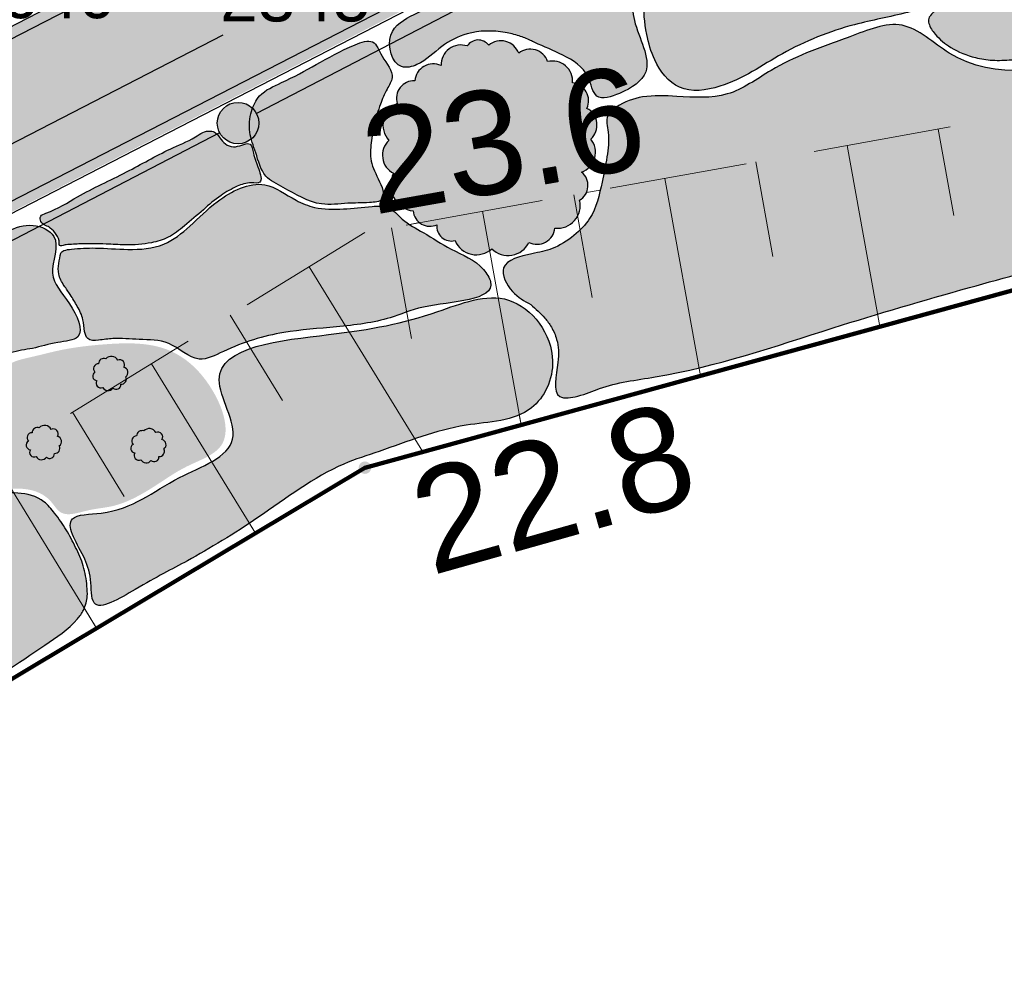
# Model space of a CAD drawing. Extents: x 5491061 to 5491264, y 5912943 to 5913063.
# Tile 42 of 58: x 5491209 to 5491216, y 5912997 to 5913004. Entities that reach past the tile are written whole.
import ezdxf

# ---------------------------------------------------------------- set-up
doc = ezdxf.new("R2010")
doc.units = 0
doc.linetypes.add('ACAD_ISO10W100', pattern=[18, 12, -3, 0, -3])
doc.linetypes.add('PRZER2-1', pattern=[1.5, 1, -0.5])
doc.layers.get('0').update_dxf_attribs({"linetype": 'CONTINUOUS'})
for name, color, linetype in [('AK_faszyna', 7, 'CONTINUOUS'), ('AK_nawierzchnie', 18, 'CONTINUOUS'), ('AK_ogordzenie', 7, 'CONTINUOUS'), ('AK_rośliny', 7, 'CONTINUOUS'), ('AK_wymiary', 7, 'CONTINUOUS')]:
    doc.layers.add(name, color=color, linetype=linetype)
for name, color, linetype, lineweight in [('GSPWPN', 7, 'CONTINUOUS', 13), ('GSPWPN_O', 7, 'CONTINUOUS', 13), ('GSSWWS', 141, 'CONTINUOUS', 18), ('GSSZSN', 7, 'CONTINUOUS', 18)]:
    doc.layers.add(name, color=color, linetype=linetype, lineweight=lineweight)
doc.styles.add('Arial', font='arial.ttf')
doc.styles.get("Standard").update_dxf_attribs({"font": 'txt.shx'})
doc.linetypes.add('OGRODZENIE2', pattern='A,6.35,-2.54,[132,ltypeshp.shx,S=2.54,R=0,X=-2.54,Y=0],-2.54,25.4', length=36.83)
doc.dimstyles.get("Standard").update_dxf_attribs({"dimtxt": 0.18, "dimasz": 0.18, "dimexe": 0.18, "dimexo": 0.0625, "dimgap": 0.09, "dimtad": 0, "dimtih": 1, "dimtoh": 1, "dimdec": 4, "dimzin": 0, "dimdsep": 46, "dimtxsty": 'Standard', "dimcen": 0.09, "dimadec": 0, "dimazin": 0, "dimtfac": 1, "dimtdec": 4, "dimtofl": 0, "dimtmove": 0, "dimatfit": 3, "dimfxl": 1, "dimtolj": 1, "dimtzin": 0, "dimarcsym": 0})

# ---------------------------------------------------------------- blocks, each defined once
blk = doc.blocks.new('D_GSPWPN1')
blk.add_hatch(color=0).paths.add_polyline_path([(-0.045, 0), (-0.043467, -0.011647), (-0.038971, -0.0225), (-0.03182, -0.03182), (-0.0225, -0.038971), (-0.011647, -0.043467), (0, -0.045), (0.011647, -0.043467), (0.0225, -0.038971), (0.03182, -0.03182), (0.038971, -0.0225), (0.043467, -0.011647), (0.045, 0), (0.043467, 0.011647), (0.038971, 0.0225), (0.03182, 0.03182), (0.0225, 0.038971), (0.011647, 0.043467), (0, 0.045), (-0.011647, 0.043467), (-0.0225, 0.038971), (-0.03182, 0.03182), (-0.038971, 0.0225), (-0.043467, 0.011647)])
blk = doc.blocks.new('*D66')
at = {"layer": 'AK_wymiary', "color": 0, "linetype": 'Continuous', "lineweight": -2, "transparency": 16777216}
for p, q in [((5491221.3663, 5913009.5116), (5491221.1642, 5913009.9037)), ((5491221.0867, 5913009.6612), (5491211.3381, 5913004.6365)), ((5491200.5463, 5912999.0741), (5491210.295, 5913004.0988)), ((5491200.506, 5912998.7596), (5491200.3039, 5912999.1516))]:
    blk.add_line(p, q, dxfattribs=at)
at = {"layer": 'AK_wymiary', "color": 0, "linetype": 'Continuous', "lineweight": 140, "transparency": 16777216}
for points in [[(5491221.073, 5913009.6879), (5491221.1005, 5913009.6346), (5491221.2467, 5913009.7437)], [(5491200.5326, 5912999.1008), (5491200.5601, 5912999.0474), (5491200.3863, 5912998.9916)]]:
    blk.add_solid(points, dxfattribs=at)
at = {"layer": 'AK_wymiary', "color": 0, "linetype": 'Continuous', "lineweight": -3, "transparency": 16777216, "insert": (5491210.8165, 5913004.3677), "char_height": 0.35, "attachment_point": 5}
blk.add_mtext('\\A1;{\\fArial|b0|i0|c238|p34;2345}', dxfattribs=at)
blk = doc.blocks.new('*D69')
at = {"layer": 'AK_wymiary', "color": 0, "linetype": 'Continuous', "lineweight": -2, "transparency": 16777216}
for p, q in [((5491223.3428, 5913011.7429), (5491223.2446, 5913011.9339)), ((5491223.1669, 5913011.6915), (5491209.4969, 5913004.6602)), ((5491197.3331, 5912998.4036), (5491208.4521, 5913004.1228)), ((5491197.1889, 5912998.2904), (5491197.0907, 5912998.4813))]:
    blk.add_line(p, q, dxfattribs=at)
at = {"layer": 'AK_wymiary', "color": 0, "linetype": 'Continuous', "lineweight": 140, "transparency": 16777216}
for points in [[(5491223.1532, 5913011.7181), (5491223.1806, 5913011.6648), (5491223.327, 5913011.7738)], [(5491197.3194, 5912998.4303), (5491197.3468, 5912998.3769), (5491197.173, 5912998.3212)]]:
    blk.add_solid(points, dxfattribs=at)
at = {"layer": 'AK_wymiary', "color": 0, "linetype": 'Continuous', "lineweight": -3, "transparency": 16777216, "insert": (5491208.9745, 5913004.3915), "char_height": 0.35, "attachment_point": 5}
blk.add_mtext('\\A1;{\\fArial|b0|i0|c238|p34;2940}', dxfattribs=at)
blk = doc.blocks.new('1-flat-1')
at = {"layer": 'AK_nawierzchnie', "linetype": 'Continuous', "lineweight": -3, "true_color": 0xc7c8ca, "transparency": 33554534}
h = blk.add_hatch(color=9, dxfattribs=at)
h.dxf.hatch_style = 1
h.paths.add_polyline_path([(5491295.9612, 5913015.6875), (5491295.8796, 5913015.7342), (5491283.2886, 5913009.2468, 0.339514), (5491283.1534, 5913008.5809), (5491283.6667, 5913007.6484), (5491283.7332, 5913007.6933), (5491283.2253, 5913008.616, -0.339514), (5491283.3411, 5913009.1865)])
h.paths.add_polyline_path([(5491294.8079, 5913016.3478), (5491294.7264, 5913016.3944), (5491282.0106, 5913009.8416, 0.334526), (5491281.1458, 5913006.8458), (5491281.5065, 5913006.1922), (5491281.5731, 5913006.2371), (5491281.2158, 5913006.8845, -0.331158), (5491282.0473, 5913009.7705)])
h.paths.add_polyline_path([(5491283.7332, 5913007.6933), (5491283.6667, 5913007.6484), (5491286.7956, 5913001.9641), (5491286.8675, 5913001.9992)])
h.paths.add_polyline_path([(5491281.5731, 5913006.2371), (5491281.5065, 5913006.1922), (5491284.4667, 5913000.8296), (5491284.5387, 5913000.8647)])
at = {"layer": 'AK_nawierzchnie', "linetype": 'Continuous', "lineweight": -3, "transparency": 33554534}
h = blk.add_hatch(color=254, dxfattribs=at)
h.dxf.hatch_style = 1
h.paths.add_polyline_path([(5491295.8296, 5913015.6948), (5491294.7613, 5913016.3237), (5491283.6114, 5913010.5767), (5491284.7753, 5913010.0112)])
h.paths.add_polyline_path([(5491283.1534, 5913008.5809, -0.339514), (5491283.2886, 5913009.2468), (5491284.7753, 5913010.0112), (5491283.6114, 5913010.5767), (5491282.0473, 5913009.7705, 0.331158), (5491281.2158, 5913006.8845), (5491281.9014, 5913005.6424), (5491284.1049, 5913006.8524)])
h.paths.add_polyline_path([(5491284.1049, 5913006.8524), (5491281.9014, 5913005.6424), (5491287.5028, 5912995.4948, 0.411705), (5491288.8552, 5912995.1024), (5491289.2943, 5912995.3415, 0.416845), (5491289.6899, 5912996.7059)])
at = {"layer": 'AK_nawierzchnie', "color": 18, "linetype": 'Continuous', "lineweight": -3, "true_color": 0x000000}
for p, q in [((5491306.1929, 5913022.3034), (5491282.0106, 5913009.8416)), ((5491306.2277, 5913022.2313), (5491282.0473, 5913009.7705)), ((5491304.1811, 5913019.9887), (5491283.2886, 5913009.2468)), ((5491304.2177, 5913019.9176), (5491283.3411, 5913009.1865))]:
    blk.add_line(p, q, dxfattribs=at)

msp = doc.modelspace()

# ---------------------------------------------------------------- hatches: boundary and pattern name
at = {"layer": 'AK_ogordzenie', "linetype": 'Continuous', "lineweight": -3, "true_color": 0x6a473c, "transparency": 33554534}
h = msp.add_hatch(color=17, dxfattribs=at)
h.dxf.hatch_style = 1
edge = h.paths.add_edge_path()
edge.add_arc((5491210.40227, 5913003.46057), 0.15, 0.567881, 360.567881)
at = {"layer": 'AK_rośliny', "linetype": 'OGRODZENIE2', "lineweight": -3, "true_color": 0xc8ef97, "transparency": 33554534}
h = msp.add_hatch(color=71, dxfattribs=at)
edge = h.paths.add_edge_path()
edge.add_spline(control_points=[(5491215.30073, 5913005.51696), (5491215.28358, 5913005.56473), (5491215.25011, 5913005.65789), (5491215.36783, 5913005.82772), (5491215.03165, 5913006.00588), (5491214.77696, 5913005.76417), (5491214.43251, 5913005.63393), (5491214.04935, 5913005.47035), (5491213.68973, 5913005.23551), (5491213.38976, 5913005.14011), (5491213.23631, 5913005.07438), (5491213.21958, 5913004.94155), (5491213.39441, 5913004.92953), (5491213.49432, 5913004.74507), (5491213.41412, 5913004.54944), (5491213.32307, 5913004.34173), (5491213.34986, 5913004.11911), (5491213.41049, 5913003.89319), (5491213.58252, 5913003.66784), (5491213.97907, 5913003.72223), (5491214.34064, 5913003.98925), (5491214.8061, 5913004.17424), (5491215.29333, 5913004.25726), (5491215.69822, 5913004.41547), (5491215.80823, 5913004.82447), (5491215.56499, 5913004.96258), (5491215.40688, 5913005.12478), (5491215.36283, 5913005.27832), (5491215.31853, 5913005.40691), (5491215.30691, 5913005.47876), (5491215.30073, 5913005.51696)], knot_values=[0, 0, 0, 0, 0.146248, 0.2852272, 0.504295, 0.9426827, 1.2348084, 1.6169092, 2.1907591, 2.4997335, 2.5816386, 2.664883, 2.8102145, 2.9849805, 3.2134393, 3.4086468, 3.6634861, 3.8567099, 4.1226131, 4.4156249, 4.9253978, 5.4882359, 5.880582, 6.4394708, 6.6569915, 6.9751045, 7.1472062, 7.3386663, 7.4406143, 7.5563271, 7.5563271, 7.5563271, 7.5563271], degree=3, periodic=0)
at = {"layer": 'AK_rośliny', "linetype": 'Continuous', "lineweight": -3, "true_color": 0x9abeaa, "transparency": 33554534}
h = msp.add_hatch(color=253, dxfattribs=at)
h.dxf.hatch_style = 1
edge = h.paths.add_edge_path()
edge.add_spline(control_points=[(5491215.79932, 5913004.63565), (5491215.78665, 5913004.59109), (5491215.75959, 5913004.49587), (5491215.65154, 5913004.38742), (5491215.54736, 5913004.30702), (5491215.44781, 5913004.2811), (5491215.37574, 5913004.20664), (5491215.43615, 5913004.11326), (5491215.52538, 5913004.02615), (5491215.65924, 5913003.95255), (5491215.82509, 5913003.91256), (5491216.03719, 5913003.91754), (5491216.31613, 5913003.94063), (5491216.66179, 5913004.01089), (5491217.09155, 5913004.04613), (5491217.16317, 5913004.44413), (5491217.49807, 5913004.75552), (5491217.16258, 5913004.9661), (5491217.11652, 5913005.22975), (5491216.8866, 5913005.21878), (5491216.83619, 5913005.04806), (5491216.74512, 5913004.84262), (5491216.44448, 5913004.72248), (5491216.13553, 5913004.64892), (5491215.90622, 5913004.76479), (5491215.80586, 5913004.70219), (5491215.7997, 5913004.66841), (5491215.80243, 5913004.6503), (5491215.80038, 5913004.64068), (5491215.79932, 5913004.63565)], knot_values=[0, 0, 0, 0, 0.1367642, 0.2922954, 0.4491336, 0.5216893, 0.6036009, 0.7102967, 0.7970944, 0.9917641, 1.1524188, 1.3050017, 1.6262427, 1.9804595, 2.4189117, 2.6852486, 3.1353815, 3.391424, 3.6742307, 3.7936908, 3.9537093, 4.1474756, 4.462939, 4.855864, 5.0862745, 5.1450497, 5.1703902, 5.1843584, 5.199628, 5.199628, 5.199628, 5.199628], degree=3, periodic=0)
at = {"layer": 'AK_rośliny', "linetype": 'Continuous', "lineweight": -3, "true_color": 0xb0946f, "transparency": 33554534}
h = msp.add_hatch(color=33, dxfattribs=at)
h.dxf.hatch_style = 1
edge = h.paths.add_edge_path()
edge.add_spline(control_points=[(5491212.54782, 5913004.04309), (5491212.61557, 5913004.01413), (5491212.75727, 5913003.95358), (5491212.94413, 5913003.84479), (5491212.97367, 5913003.61125), (5491213.20069, 5913003.67949), (5491213.44455, 5913003.84397), (5491213.22279, 5913004.19622), (5491213.26501, 5913004.49665), (5491213.41255, 5913004.74847), (5491213.2374, 5913004.89732), (5491213.03992, 5913005.00345), (5491212.74118, 5913004.88954), (5491212.77243, 5913004.5868), (5491212.50854, 5913004.51668), (5491212.2744, 5913004.59761), (5491211.9961, 5913004.40983), (5491211.74355, 5913004.28006), (5491211.45208, 5913004.13133), (5491211.52867, 5913003.83625), (5491211.7428, 5913003.88731), (5491211.86195, 5913004.02055), (5491212.07716, 5913004.13042), (5491212.27985, 5913004.13193), (5491212.43102, 5913004.09404), (5491212.50177, 5913004.06742), (5491212.5378, 5913004.04838), (5491212.54782, 5913004.04309)], knot_values=[0, 0, 0, 0, 0.2230088, 0.4664342, 0.6156975, 0.7813365, 1.0253435, 1.4065711, 1.7466695, 1.9578524, 2.156664, 2.3256402, 2.6459532, 2.8571361, 3.0853394, 3.3039254, 3.5853886, 3.9988743, 4.2250105, 4.4650531, 4.5772779, 4.7988326, 5.0043603, 5.2803198, 5.383822, 5.4720541, 5.5060512, 5.5060512, 5.5060512, 5.5060512], degree=3, periodic=0)
at = {"layer": 'AK_rośliny', "linetype": 'Continuous', "lineweight": -3, "true_color": 0xf1e19b, "transparency": 33554534}
h = msp.add_hatch(color=41, dxfattribs=at)
h.dxf.hatch_style = 1
edge = h.paths.add_edge_path()
edge.add_spline(control_points=[(5491212.51932, 5913002.14864), (5491212.47329, 5913002.17418), (5491212.37564, 5913002.22837), (5491212.26095, 5913002.45596), (5491212.51213, 5913002.51402), (5491212.68493, 5913002.54699), (5491212.83151, 5913002.64044), (5491212.98269, 5913002.79137), (5491213.02917, 5913003.00525), (5491213.07298, 5913003.21463), (5491213.09074, 5913003.37168), (5491213.05349, 5913003.5122), (5491213.17103, 5913003.60563), (5491213.34017, 5913003.66614), (5491213.61463, 5913003.65263), (5491213.95224, 5913003.62822), (5491214.23291, 5913003.83946), (5491214.52898, 5913003.98026), (5491214.83785, 5913004.08348), (5491215.22395, 5913004.24841), (5491215.73378, 5913003.73198), (5491216.61679, 5913003.91299), (5491217.40789, 5913004.17147), (5491217.93408, 5913003.59179), (5491217.35855, 5913003.49072), (5491217.02499, 5913003.19618), (5491217.12197, 5913002.87742), (5491217.06855, 5913002.71761), (5491217.00928, 5913002.64347), (5491216.79743, 5913002.57935), (5491216.36299, 5913002.45548), (5491215.61973, 5913002.25444), (5491214.60446, 5913001.95881), (5491213.73904, 5913001.65642), (5491213.08408, 5913001.57968), (5491212.88257, 5913001.48575), (5491212.65775, 5913001.45222), (5491212.72605, 5913001.71872), (5491212.72092, 5913001.87533), (5491212.67365, 5913001.98354), (5491212.61149, 5913002.06971), (5491212.55522, 5913002.11789), (5491212.51932, 5913002.14864)], knot_values=[0, 0, 0, 0, 0.1623416, 0.3444562, 0.5735172, 0.7249074, 0.9087148, 1.0756969, 1.3545626, 1.5396394, 1.7187956, 1.8382398, 1.9241773, 2.1289815, 2.376531, 2.7416974, 3.1025953, 3.3880208, 3.7218928, 4.108563, 4.5042225, 5.6437285, 6.5386521, 6.8844936, 7.3023625, 7.7682533, 8.0968319, 8.1884981, 8.2673034, 8.3702298, 8.8340321, 9.6413826, 10.6701352, 12.003326, 12.4148124, 12.5823525, 12.711031, 12.958897, 13.1253949, 13.2224043, 13.3024298, 13.4434606, 13.4434606, 13.4434606, 13.4434606], degree=3, periodic=0)
at = {"layer": 'AK_rośliny', "linetype": 'OGRODZENIE2', "lineweight": -3, "true_color": 0xe5c3d9, "transparency": 33554534}
h = msp.add_hatch(color=254, dxfattribs=at)
edge = h.paths.add_edge_path()
edge.add_spline(control_points=[(5491211.38605, 5913003.45631), (5491211.40062, 5913003.50373), (5491211.42706, 5913003.58977), (5491211.47182, 5913003.69702), (5491211.54883, 5913003.8158), (5491211.44207, 5913003.92151), (5491211.39072, 5913004.08043), (5491211.17159, 5913004.00049), (5491210.98153, 5913003.89025), (5491210.75043, 5913003.7637), (5491210.55892, 5913003.685), (5491210.48878, 5913003.53962), (5491210.47563, 5913003.39146), (5491210.53636, 5913003.24073), (5491210.57702, 5913003.06956), (5491210.7783, 5913002.97546), (5491210.96196, 5913002.8527), (5491211.18942, 5913002.88548), (5491211.32331, 5913002.8818), (5491211.49145, 5913002.89768), (5491211.41006, 5913003.07174), (5491211.35147, 5913003.19034), (5491211.3643, 5913003.31471), (5491211.37597, 5913003.39786), (5491211.3829, 5913003.43806), (5491211.38605, 5913003.45631)], knot_values=[0, 0, 0, 0, 0.1478035, 0.268156, 0.3584203, 0.5306164, 0.6538055, 0.7825583, 1.0982427, 1.3794467, 1.5655736, 1.6914976, 1.8416699, 1.9973427, 2.1806664, 2.3307075, 2.6322981, 2.8231243, 2.9797246, 3.0758197, 3.2253471, 3.381527, 3.5135748, 3.5802729, 3.635742, 3.635742, 3.635742, 3.635742], degree=3, periodic=0)
at = {"layer": 'AK_rośliny', "linetype": 'OGRODZENIE2', "lineweight": -3, "true_color": 0x6da56f, "transparency": 33554534}
h = msp.add_hatch(color=115, dxfattribs=at)
edge = h.paths.add_edge_path()
edge.add_arc((5491211.81399, 5913003.75475), 0.13398, 64.940351, 174.940351)
edge.add_arc((5491211.67501, 5913003.63959), 0.12709, 87.511802, 197.511802)
edge.add_arc((5491211.61688, 5913003.44709), 0.16665, 112.237293, 222.237294)
edge.add_arc((5491211.59342, 5913003.22816), 0.14634, 133.067048, 243.067048)
edge.add_arc((5491211.69315, 5913003.01113), 0.18722, 152.46213, 262.46213)
edge.add_arc((5491211.78943, 5913002.83598), 0.12129, 184.945169, 294.945169)
edge.add_arc((5491211.94638, 5913002.71456), 0.10642, 173.821072, 283.821073)
edge.add_arc((5491212.12548, 5913002.67537), 0.16652, 202.658861, 312.658861)
edge.add_arc((5491212.35596, 5913002.66904), 0.16531, 224.631988, 334.631988)
edge.add_arc((5491212.56376, 5913002.71632), 0.13176, 243.674375, 353.674375)
edge.add_arc((5491212.71308, 5913002.8647), 0.16393, 263.568846, 373.568846)
edge.add_arc((5491212.80862, 5913003.01039), 0.12479, 300.75783, 410.75783)
edge.add_arc((5491212.83714, 5913003.24919), 0.15083, 289.527705, 399.527705)
edge.add_arc((5491212.8618, 5913003.44654), 0.13666, 312.130302, 422.130303)
edge.add_arc((5491212.80909, 5913003.62279), 0.12911, 334.571298, 444.571298)
edge.add_arc((5491212.6775, 5913003.7651), 0.14446, 354.522541, 464.522541)
edge.add_arc((5491212.51531, 5913003.86222), 0.13301, 18.737453, 128.737453)
edge.add_arc((5491212.30359, 5913003.919), 0.1368, 20.081415, 130.081415)
edge.add_arc((5491212.13982, 5913003.96667), 0.09476, 36.984498, 146.984497)
edge.add_arc((5491212.01533, 5913003.88082), 0.14467, 71.86282, 181.86282)
at = {"layer": 'AK_rośliny', "linetype": 'OGRODZENIE2', "lineweight": -3, "true_color": 0x6a9529, "transparency": 33554534}
h = msp.add_hatch(color=67, dxfattribs=at)
edge = h.paths.add_edge_path()
edge.add_spline(control_points=[(5491209.15817, 5913002.58149), (5491209.19387, 5913002.58388), (5491209.2902, 5913002.59034), (5491209.43266, 5913002.58907), (5491209.57146, 5913002.57861), (5491209.68149, 5913002.58202), (5491209.7875, 5913002.59492), (5491209.90604, 5913002.63072), (5491210.02538, 5913002.72493), (5491210.14722, 5913002.83135), (5491210.26756, 5913002.93602), (5491210.38794, 5913003.0037), (5491210.47759, 5913003.03479), (5491210.58684, 5913003.01882), (5491210.54644, 5913003.15162), (5491210.51498, 5913003.2152), (5491210.49732, 5913003.34321), (5491210.37508, 5913003.26263), (5491210.28383, 5913003.3224), (5491210.25068, 5913003.39035), (5491210.17598, 5913003.41563), (5491210.06824, 5913003.33888), (5491209.86394, 5913003.25874), (5491209.58794, 5913003.09459), (5491209.27303, 5913002.95658), (5491209.09045, 5913002.83322), (5491208.96801, 5913002.79502), (5491208.97113, 5913002.74221), (5491209.00875, 5913002.72104), (5491209.05302, 5913002.70148), (5491209.08787, 5913002.6539), (5491209.11413, 5913002.61409), (5491209.10685, 5913002.57081), (5491209.12954, 5913002.57387), (5491209.14345, 5913002.57803), (5491209.15358, 5913002.58041), (5491209.15817, 5913002.58149)], knot_values=[0, 0, 0, 0, 0.1073019, 0.2896215, 0.4267558, 0.5246582, 0.6192018, 0.7472024, 0.8895358, 1.0699055, 1.2339353, 1.3685719, 1.474496, 1.5344594, 1.6285336, 1.7514518, 1.8191654, 1.9266923, 2.0436815, 2.1059058, 2.1453271, 2.2623813, 2.46445, 2.8217707, 3.2179405, 3.4761768, 3.5198503, 3.5581518, 3.6022956, 3.6412185, 3.7035444, 3.7717005, 3.7888477, 3.8059509, 3.8227213, 3.8366648, 3.8366648, 3.8366648, 3.8366648], degree=3, periodic=0)
at = {"layer": 'AK_rośliny', "linetype": 'Continuous', "lineweight": -3, "true_color": 0xd19cc7, "transparency": 33554534}
h = msp.add_hatch(color=9, dxfattribs=at)
h.dxf.hatch_style = 1
edge = h.paths.add_edge_path()
edge.add_spline(control_points=[(5491209.12137, 5913002.52109), (5491209.11524, 5913002.49659), (5491209.10284, 5913002.44707), (5491209.09818, 5913002.36233), (5491209.14129, 5913002.28842), (5491209.19278, 5913002.21531), (5491209.2416, 5913002.13575), (5491209.28611, 5913002.04622), (5491209.28766, 5913001.96644), (5491209.31032, 5913001.88548), (5491209.40658, 5913001.89159), (5491209.52262, 5913001.91039), (5491209.69547, 5913001.89098), (5491209.91795, 5913001.8995), (5491210.09587, 5913001.70713), (5491210.38659, 5913001.86215), (5491210.70418, 5913001.95756), (5491211.11491, 5913001.98413), (5491211.47186, 5913002.02835), (5491211.78624, 5913002.17414), (5491212.32521, 5913002.17337), (5491212.1459, 5913002.46455), (5491211.95133, 5913002.53327), (5491211.75979, 5913002.66442), (5491211.59786, 5913002.74607), (5491211.50127, 5913002.86611), (5491211.33795, 5913002.85838), (5491211.16665, 5913002.83526), (5491210.97361, 5913002.836), (5491210.78702, 5913002.91215), (5491210.57053, 5913003.08083), (5491210.25924, 5913002.92074), (5491210.06832, 5913002.72235), (5491209.8642, 5913002.55756), (5491209.61251, 5913002.54082), (5491209.39156, 5913002.562), (5491209.23573, 5913002.5553), (5491209.1544, 5913002.54454), (5491209.12797, 5913002.53223), (5491209.12304, 5913002.52392), (5491209.12137, 5913002.52109)], knot_values=[0, 0, 0, 0, 0.076038, 0.153704, 0.2463662, 0.3238969, 0.4235013, 0.5279241, 0.613877, 0.6702163, 0.7487349, 0.8541949, 1.0432327, 1.259098, 1.5064937, 1.6901954, 2.14781, 2.5310116, 2.9254973, 3.1776149, 3.6966029, 3.7963355, 4.073486, 4.3085318, 4.4889693, 4.6191577, 4.7364082, 4.9457326, 5.1544636, 5.2982022, 5.5498393, 5.9140169, 6.1810839, 6.4091025, 6.6712973, 6.9070028, 7.0808132, 7.135515, 7.1543711, 7.1640841, 7.1640841, 7.1640841, 7.1640841], degree=3, periodic=0)
at = {"layer": 'AK_rośliny', "linetype": 'Continuous', "lineweight": -3, "true_color": 0xefeee5, "transparency": 33554534}
h = msp.add_hatch(color=7, dxfattribs=at)
h.dxf.hatch_style = 1
edge = h.paths.add_edge_path()
edge.add_spline(control_points=[(5491208.40038, 5913002.47348), (5491208.37144, 5913002.44202), (5491208.3041, 5913002.3688), (5491208.17806, 5913002.2186), (5491208.31797, 5913002.0712), (5491208.4695, 5913002.02749), (5491208.5311, 5913001.90387), (5491208.57721, 5913001.8103), (5491208.65814, 5913001.75722), (5491208.77097, 5913001.81403), (5491208.92636, 5913001.82777), (5491209.07489, 5913001.87831), (5491209.31875, 5913001.89554), (5491209.18562, 5913002.18476), (5491209.00224, 5913002.35502), (5491209.14601, 5913002.64165), (5491208.90648, 5913002.74857), (5491208.72486, 5913002.67803), (5491208.55635, 5913002.60166), (5491208.44784, 5913002.52455), (5491208.40694, 5913002.48054), (5491208.40038, 5913002.47348)], knot_values=[0, 0, 0, 0, 0.1325596, 0.3084796, 0.4919786, 0.6134442, 0.7783226, 0.8730902, 0.9276908, 1.0470801, 1.2096356, 1.3970642, 1.5482212, 1.7944979, 2.0458711, 2.3127435, 2.482402, 2.6743967, 2.887991, 3.0392583, 3.0681683, 3.0681683, 3.0681683, 3.0681683], degree=3, periodic=0)
at = {"layer": 'AK_rośliny', "linetype": 'Continuous', "lineweight": -3, "true_color": 0x94b55e, "transparency": 33554534}
h = msp.add_hatch(color=73, dxfattribs=at)
h.dxf.hatch_style = 1
edge = h.paths.add_edge_path()
edge.add_spline(control_points=[(5491209.28706, 5913000.32673), (5491209.3078, 5913000.27594), (5491209.34917, 5913000.1746), (5491209.32703, 5912999.88731), (5491209.7384, 5913000.14423), (5491210.06633, 5913000.30711), (5491210.59794, 5913000.62599), (5491211.01523, 5913000.95715), (5491211.54773, 5913001.12496), (5491211.97501, 5913001.30218), (5491212.53768, 5913001.30346), (5491212.77163, 5913001.80121), (5491212.39105, 5913002.31347), (5491211.72544, 5913002.03456), (5491211.14894, 5913001.92946), (5491210.0305, 5913001.82864), (5491210.52036, 5913001.10608), (5491209.87202, 5913000.8896), (5491209.6064, 5913000.6276), (5491209.11128, 5913000.63653), (5491209.22311, 5913000.43943), (5491209.28706, 5913000.32673)], knot_values=[0, 0, 0, 0, 0.1717087, 0.3426392, 0.6559029, 1.0857217, 1.6841061, 2.4157988, 2.687389, 3.3433036, 3.8329889, 4.2050167, 4.7487889, 5.2675576, 6.0767621, 6.9308396, 7.3699207, 7.8436368, 8.4659214, 8.6792029, 8.9640272, 8.9640272, 8.9640272, 8.9640272], degree=3, periodic=0)
at = {"layer": 'AK_rośliny', "linetype": 'Continuous', "lineweight": -3, "true_color": 0xaad095, "transparency": 33554534}
h = msp.add_hatch(color=253, dxfattribs=at)
h.dxf.hatch_style = 1
edge = h.paths.add_edge_path()
edge.add_spline(control_points=[(5491208.67145, 5913001.54416), (5491208.66863, 5913001.48941), (5491208.6626, 5913001.37236), (5491208.62247, 5913001.21362), (5491208.58334, 5913001.05673), (5491208.5838, 5913000.91211), (5491208.68707, 5913000.80549), (5491208.85494, 5913000.83142), (5491209.02618, 5913000.78242), (5491209.12718, 5913000.59963), (5491209.31708, 5913000.67191), (5491209.54884, 5913000.68582), (5491209.79161, 5913000.82543), (5491210.02519, 5913000.99148), (5491210.40902, 5913001.11766), (5491210.2135, 5913001.62003), (5491209.86887, 5913001.87857), (5491209.46859, 5913001.86991), (5491209.14921, 5913001.83251), (5491208.91001, 5913001.76738), (5491208.70567, 5913001.72871), (5491208.66781, 5913001.60046), (5491208.67078, 5913001.55457), (5491208.67145, 5913001.54416)], knot_values=[0, 0, 0, 0, 0.1641899, 0.3509992, 0.4879089, 0.6538083, 0.7585159, 0.8845498, 1.1360116, 1.2448059, 1.4437105, 1.622427, 1.9732853, 2.232683, 2.5214968, 3.0024624, 3.3952648, 3.8125898, 4.1451636, 4.3572267, 4.5812757, 4.6883308, 4.7197334, 4.7197334, 4.7197334, 4.7197334], degree=3, periodic=0)
at = {"layer": 'AK_rośliny', "linetype": 'Continuous', "lineweight": -3, "true_color": 0x9e247b, "transparency": 33554534}
h = msp.add_hatch(color=224, dxfattribs=at)
h.dxf.hatch_style = 1
edge = h.paths.add_edge_path()
edge.add_arc((5491209.43219, 5913001.72136), 0.03891, 69.672391, 179.672391)
edge.add_arc((5491209.39302, 5913001.6858), 0.03579, 89.571491, 223.536987)
edge.add_arc((5491209.38442, 5913001.63225), 0.03371, 120.981941, 264.486926)
edge.add_arc((5491209.40852, 5913001.57993), 0.03316, 145.510913, 296.909092)
edge.add_arc((5491209.46182, 5913001.56954), 0.04283, 206.603925, 325.380869)
edge.add_arc((5491209.52057, 5913001.57048), 0.03452, 227.093478, 363.425279)
edge.add_arc((5491209.557, 5913001.61008), 0.03758, 266.985924, 387.160327)
edge.add_arc((5491209.56807, 5913001.6582), 0.0382, 305.836755, 436.862877)
edge.add_arc((5491209.57675, 5913001.6954), 0.00000000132, 135, 225)
edge.add_arc((5491209.5469, 5913001.71401), 0.03518, 328.066769, 474.014044)
edge.add_arc((5491209.48501, 5913001.72133), 0.05365, 27.549792, 137.105454)
h = msp.add_hatch(color=224, dxfattribs=at)
h.dxf.hatch_style = 1
edge = h.paths.add_edge_path()
edge.add_arc((5491208.95128, 5913001.22219), 0.03891, 69.672391, 179.672391)
edge.add_arc((5491208.91211, 5913001.18663), 0.03579, 89.571491, 223.536987)
edge.add_arc((5491208.90351, 5913001.13308), 0.03371, 120.981941, 264.486926)
edge.add_arc((5491208.92761, 5913001.08075), 0.03316, 145.510913, 296.909092)
edge.add_arc((5491208.98091, 5913001.07037), 0.04283, 206.603925, 325.380869)
edge.add_arc((5491209.03966, 5913001.07131), 0.03452, 227.093478, 363.425279)
edge.add_arc((5491209.07609, 5913001.11091), 0.03758, 266.985924, 387.160327)
edge.add_arc((5491209.08716, 5913001.15903), 0.0382, 305.836755, 436.862877)
edge.add_arc((5491209.09584, 5913001.19623), 0.00000000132, 135, 225)
edge.add_arc((5491209.06598, 5913001.21483), 0.03518, 328.066769, 474.014044)
edge.add_arc((5491209.0041, 5913001.22216), 0.05365, 27.549792, 137.105454)
h = msp.add_hatch(color=224, dxfattribs=at)
h.dxf.hatch_style = 1
edge = h.paths.add_edge_path()
edge.add_arc((5491209.70766, 5913001.19887), 0.03891, 69.672391, 179.672391)
edge.add_arc((5491209.66849, 5913001.1633), 0.03579, 89.571491, 223.536987)
edge.add_arc((5491209.6599, 5913001.10976), 0.03371, 120.981941, 264.486926)
edge.add_arc((5491209.68399, 5913001.05743), 0.03316, 145.510913, 296.909092)
edge.add_arc((5491209.73729, 5913001.04704), 0.04283, 206.603925, 325.380869)
edge.add_arc((5491209.79604, 5913001.04799), 0.03452, 227.093478, 363.425279)
edge.add_arc((5491209.83247, 5913001.08758), 0.03758, 266.985924, 387.160327)
edge.add_arc((5491209.84354, 5913001.1357), 0.0382, 305.836755, 436.862877)
edge.add_arc((5491209.85223, 5913001.1729), 0.00000000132, 135, 225)
edge.add_arc((5491209.82237, 5913001.19151), 0.03518, 328.066769, 474.014044)
edge.add_arc((5491209.76048, 5913001.19883), 0.05365, 27.549792, 137.105454)
at = {"layer": 'AK_rośliny', "linetype": 'Continuous', "lineweight": -3, "true_color": 0x8690cb, "transparency": 33554534}
h = msp.add_hatch(color=153, dxfattribs=at)
h.dxf.hatch_style = 1
edge = h.paths.add_edge_path()
edge.add_spline(control_points=[(5491209.3038, 5912999.99219), (5491209.29833, 5912999.97453), (5491209.28512, 5912999.93188), (5491209.19527, 5912999.81444), (5491208.89948, 5912999.61821), (5491208.41745, 5912999.28464), (5491208.03077, 5912999.13587), (5491207.65669, 5912998.86965), (5491207.6257, 5912999.05647), (5491207.6471, 5912999.22844), (5491207.50081, 5912999.43973), (5491207.34727, 5912999.66312), (5491207.11048, 5912999.69014), (5491206.98925, 5912999.7196), (5491206.87511, 5912999.68974), (5491206.87716, 5912999.79428), (5491207.02505, 5912999.82912), (5491207.16328, 5912999.92024), (5491207.34226, 5913000.05238), (5491207.40814, 5913000.25251), (5491207.53737, 5913000.39895), (5491207.54286, 5913000.52392), (5491207.61395, 5913000.61079), (5491207.7392, 5913000.57943), (5491207.88844, 5913000.5583), (5491208.06719, 5913000.55461), (5491208.20247, 5913000.67228), (5491208.33099, 5913000.70299), (5491208.45794, 5913000.7692), (5491208.57682, 5913000.79431), (5491208.70393, 5913000.78382), (5491208.84104, 5913000.7922), (5491208.98576, 5913000.75358), (5491209.08368, 5913000.63231), (5491209.16258, 5913000.52354), (5491209.22822, 5913000.39406), (5491209.29006, 5913000.26078), (5491209.30814, 5913000.13905), (5491209.31474, 5913000.0483), (5491209.30697, 5913000.00844), (5491209.3038, 5912999.99219)], knot_values=[0, 0, 0, 0, 0.0551434, 0.1331907, 0.4355096, 1.1205673, 1.7928864, 1.9755625, 2.0952571, 2.2266067, 2.5212569, 2.8099729, 3.0002252, 3.1852366, 3.2319119, 3.2748386, 3.4183582, 3.6172004, 3.7964392, 4.0617027, 4.2300364, 4.3597736, 4.4230631, 4.5358784, 4.6970478, 4.9043021, 5.0283749, 5.2175985, 5.292431, 5.4575956, 5.5723554, 5.6734851, 5.872115, 5.9862788, 6.1329094, 6.2761177, 6.4210053, 6.5707248, 6.6426443, 6.6921154, 6.6921154, 6.6921154, 6.6921154], degree=3, periodic=0)

# ---------------------------------------------------------------- linework, layer by layer
at = {"color": 251, "linetype": 'Continuous', "lineweight": 0, "true_color": 0x636466}
for p, q in [((5491212.92235, 5913002.95904), (5491213.0217, 5913002.97696)), ((5491211.64297, 5913002.72826), (5491211.71393, 5913002.74106)), ((5491211.32, 5913000.97), (5491216.98, 5913002.52)), ((5491212.45, 5913001.27945), (5491216.98, 5913002.52)), ((5491209.91973, 5913001.8093), (5491209.95992, 5913001.83401)), ((5491212.43677, 5913001.35277), (5491212.45, 5913001.27945)), ((5491206.02, 5912997.8), (5491211.32, 5913000.97)), ((5491210.52812, 5913000.49637), (5491210.48445, 5913000.56742)), ((5491209.37887, 5912999.80898), (5491210.52812, 5913000.49637)), ((5491209.28846, 5912999.95608), (5491209.37887, 5912999.80898))]:
    msp.add_line(p, q, dxfattribs=at)
at = {"layer": 'AK_faszyna', "color": 39, "linetype": 'ACAD_ISO10W100', "lineweight": 100, "true_color": 0x5a3624, "transparency": 33554559}
for p, q in [((5491211.32, 5913000.97), (5491216.98, 5913002.52)), ((5491206.02, 5912997.8), (5491211.32, 5913000.97))]:
    msp.add_line(p, q, dxfattribs=at)
at = {"layer": 'AK_ogordzenie', "linetype": 'Continuous', "lineweight": -3}
for p, q in [((5491212.4879, 5913004.54347), (5491210.5354, 5913003.52969)), ((5491210.26915, 5913003.39145), (5491208.18353, 5913002.30854))]:
    msp.add_line(p, q, dxfattribs=at)
msp.add_circle((5491210.40227, 5913003.46057), 0.15, dxfattribs=at)
at = {"layer": 'AK_rośliny', "linetype": 'Continuous', "lineweight": -3}
for points in [[(5491211.87073, 5913003.87611, 0.5205671), (5491211.68053, 5913003.76656, 0.5205671), (5491211.55381, 5913003.60135, 0.5205671), (5491211.4935, 5913003.33507, 0.5205671), (5491211.52714, 5913003.09769, 0.5205671), (5491211.66859, 5913002.82553, 0.5205671), (5491211.84058, 5913002.72601, 0.5205671), (5491211.97181, 5913002.61122, 0.5205671), (5491212.23832, 5913002.55291, 0.5205671), (5491212.50533, 5913002.59822, 0.5205671), (5491212.69472, 5913002.7018, 0.5205671), (5491212.87243, 5913002.90316, 0.5205671), (5491212.88756, 5913003.10704, 0.5205671), (5491212.95348, 5913003.34518, 0.5205671), (5491212.92569, 5913003.56735, 0.5205671), (5491212.8213, 5913003.75131, 0.5205671), (5491212.64127, 5913003.90495, 0.5205671), (5491212.43208, 5913003.96597, 0.5205671), (5491212.21551, 5913004.02367, 0.5205671), (5491212.06036, 5913004.0183, 0.5205671), (5491211.87073, 5913003.87611, 0.5205671)], [(5491209.4457, 5913001.75784, 0.5205671), (5491209.39328, 5913001.72158, 0.5205671), (5491209.39328, 5913001.72158, 0.6616691), (5491209.36707, 5913001.66115, 0.5205671), (5491209.36707, 5913001.66115, 0.7232476), (5491209.38119, 5913001.5987, 0.5205671), (5491209.38119, 5913001.5987, 0.7770654), (5491209.42353, 5913001.55036, 0.5205671), (5491209.42353, 5913001.55036, 0.5702566), (5491209.49707, 5913001.5452, 0.5205671), (5491209.49707, 5913001.5452, 0.676617), (5491209.55502, 5913001.57255, 0.5205671), (5491209.55502, 5913001.57255, 0.5783653), (5491209.59043, 5913001.62723, 0.5205671), (5491209.59043, 5913001.62723, 0.6433828), (5491209.57675, 5913001.6954, 0.5205671), (5491209.57675, 5913001.6954, 0.7396051), (5491209.53258, 5913001.74614, 0.5205671), (5491209.53258, 5913001.74614, 0.5181053), (5491209.4457, 5913001.75784)], [(5491208.96479, 5913001.25867, 0.5205671), (5491208.91237, 5913001.22241, 0.5205671), (5491208.91237, 5913001.22241, 0.6616691), (5491208.88616, 5913001.16198, 0.5205671), (5491208.88616, 5913001.16198, 0.7232476), (5491208.90028, 5913001.09953, 0.5205671), (5491208.90028, 5913001.09953, 0.7770654), (5491208.94262, 5913001.05119, 0.5205671), (5491208.94262, 5913001.05119, 0.5702566), (5491209.01616, 5913001.04603, 0.5205671), (5491209.01616, 5913001.04603, 0.676617), (5491209.07411, 5913001.07338, 0.5205671), (5491209.07411, 5913001.07338, 0.5783653), (5491209.10952, 5913001.12806, 0.5205671), (5491209.10952, 5913001.12806, 0.6433828), (5491209.09584, 5913001.19623, 0.5205671), (5491209.09584, 5913001.19623, 0.7396051), (5491209.05167, 5913001.24697, 0.5205671), (5491209.05167, 5913001.24697, 0.5181053), (5491208.96479, 5913001.25867)], [(5491209.72118, 5913001.23535, 0.5205671), (5491209.66876, 5913001.19909, 0.5205671), (5491209.66876, 5913001.19909, 0.6616691), (5491209.64255, 5913001.13865, 0.5205671), (5491209.64255, 5913001.13865, 0.7232476), (5491209.65666, 5913001.07621, 0.5205671), (5491209.65666, 5913001.07621, 0.7770654), (5491209.699, 5913001.02786, 0.5205671), (5491209.699, 5913001.02786, 0.5702566), (5491209.77254, 5913001.02271, 0.5205671), (5491209.77254, 5913001.02271, 0.676617), (5491209.83049, 5913001.05005, 0.5205671), (5491209.83049, 5913001.05005, 0.5783653), (5491209.86591, 5913001.10474, 0.5205671), (5491209.86591, 5913001.10474, 0.6433828), (5491209.85223, 5913001.1729, 0.5205671), (5491209.85223, 5913001.1729, 0.7396051), (5491209.80805, 5913001.22365, 0.5205671), (5491209.80805, 5913001.22365, 0.5181053), (5491209.72118, 5913001.23535)]]:
    msp.add_lwpolyline(points, format="xyb", dxfattribs=at)
for points in [[(5491215.30073, 5913005.51696), (5491215.27556, 5913005.66102), (5491215.31377, 5913005.79465), (5491215.13546, 5913005.92191), (5491214.72684, 5913005.76311), (5491214.46069, 5913005.64268), (5491214.11168, 5913005.48714), (5491213.60449, 5913005.2187), (5491213.31605, 5913005.10795), (5491213.2477, 5913005.06282), (5491213.2377, 5913004.98018), (5491213.36507, 5913004.91019), (5491213.46059, 5913004.76384), (5491213.40964, 5913004.54113), (5491213.34596, 5913004.3566), (5491213.3587, 5913004.10208), (5491213.41601, 5913003.91756), (5491213.59433, 5913003.7203), (5491213.88727, 5913003.72666), (5491214.33942, 5913003.9621), (5491214.86162, 5913004.17208), (5491215.24372, 5913004.26116), (5491215.71754, 5913004.55755), (5491215.75888, 5913004.77111), (5491215.53788, 5913004.99991), (5491215.42256, 5913005.12766), (5491215.35265, 5913005.30591), (5491215.32264, 5913005.40334), (5491215.30073, 5913005.51696)], [(5491215.4086, 5913004.23298), (5491215.4136, 5913004.24155), (5491215.42529, 5913004.25462), (5491215.43698, 5913004.26469), (5491215.46587, 5913004.28228), (5491215.50594, 5913004.29766), (5491215.53734, 5913004.31083), (5491215.6123, 5913004.35894), (5491215.68569, 5913004.42193), (5491215.73056, 5913004.4736), (5491215.76316, 5913004.52868), (5491215.79164, 5913004.60916), (5491215.80121, 5913004.64579), (5491215.80176, 5913004.66738), (5491215.81464, 5913004.70251), (5491215.84363, 5913004.72246), (5491215.89589, 5913004.73558), (5491215.9569, 5913004.73203), (5491216.02064, 5913004.71371), (5491216.11406, 5913004.69147), (5491216.21868, 5913004.68623), (5491216.32811, 5913004.70197), (5491216.46922, 5913004.74008), (5491216.58828, 5913004.78382), (5491216.67276, 5913004.82974), (5491216.72762, 5913004.87279), (5491216.77752, 5913004.93052), (5491216.80597, 5913004.98562), (5491216.83363, 5913005.04798), (5491216.8577, 5913005.1162), (5491216.87784, 5913005.1595), (5491216.92517, 5913005.20692), (5491216.97813, 5913005.21873), (5491217.04423, 5913005.21086), (5491217.09763, 5913005.16844), (5491217.13354, 5913005.11676), (5491217.14891, 5913005.08248), (5491217.18349, 5913005.01687), (5491217.215, 5913004.96701), (5491217.25883, 5913004.91916), (5491217.31749, 5913004.86055), (5491217.34728, 5913004.82673), (5491217.36829, 5913004.79042), (5491217.37705, 5913004.7445), (5491217.35647, 5913004.66564), (5491217.31923, 5913004.59987), (5491217.26056, 5913004.50966), (5491217.20451, 5913004.42244), (5491217.16949, 5913004.35727), (5491217.14539, 5913004.29455), (5491217.12919, 5913004.2565), (5491217.10599, 5913004.19746), (5491217.06616, 5913004.13491), (5491217.01398, 5913004.09012), (5491216.94088, 5913004.056), (5491216.817, 5913004.0267), (5491216.61405, 5913003.99431), (5491216.42635, 5913003.96492), (5491216.21834, 5913003.93343), (5491215.99811, 5913003.91797), (5491215.85734, 5913003.91518), (5491215.73617, 5913003.93407), (5491215.55758, 5913004.00825), (5491215.44466, 5913004.10365), (5491215.39914, 5913004.18133), (5491215.39844, 5913004.21771), (5491215.4086, 5913004.23298), (5491215.40883, 5913004.23304)], [(5491212.54782, 5913004.04309), (5491212.75104, 5913003.95123), (5491212.9349, 5913003.7917), (5491212.9978, 5913003.65633), (5491213.1623, 5913003.67567), (5491213.351, 5913003.83037), (5491213.26875, 5913004.20262), (5491213.30262, 5913004.54103), (5491213.36068, 5913004.74407), (5491213.23004, 5913004.89394), (5491213.07521, 5913004.96162), (5491212.7849, 5913004.82626), (5491212.72684, 5913004.62321), (5491212.51395, 5913004.54103), (5491212.29622, 5913004.56037), (5491212.03979, 5913004.44434), (5491211.67691, 5913004.24613), (5491211.50756, 5913004.09626), (5491211.58498, 5913003.86905), (5491211.69626, 5913003.88355), (5491211.87528, 5913004.01408), (5491212.05914, 5913004.10593), (5491212.33493, 5913004.1156), (5491212.4354, 5913004.09074), (5491212.51758, 5913004.05861), (5491212.54782, 5913004.04309)], [(5491212.51932, 5913002.14864), (5491212.38764, 5913002.24358), (5491212.32248, 5913002.41364), (5491212.52747, 5913002.51586), (5491212.67402, 5913002.55382), (5491212.83143, 5913002.64873), (5491212.94542, 5913002.77076), (5491213.03515, 5913003.03479), (5491213.07043, 5913003.21648), (5491213.07857, 5913003.39545), (5491213.07688, 5913003.51488), (5491213.13767, 5913003.57562), (5491213.32873, 5913003.64938), (5491213.57625, 5913003.65372), (5491213.941, 5913003.67107), (5491214.25881, 5913003.84208), (5491214.515, 5913003.96791), (5491214.82765, 5913004.08505), (5491215.20543, 5913004.16749), (5491215.54645, 5913003.96686), (5491216.68587, 5913003.95298), (5491217.58063, 5913003.93541), (5491217.78824, 5913003.65882), (5491217.41915, 5913003.4629), (5491217.09228, 5913003.13092), (5491217.09228, 5913002.80234), (5491217.06176, 5913002.71591), (5491217.0107, 5913002.65588), (5491216.91608, 5913002.61537), (5491216.47042, 5913002.48691), (5491215.69228, 5913002.27171), (5491214.70571, 5913001.98015), (5491213.42039, 5913001.62611), (5491213.01742, 5913001.54281), (5491212.85933, 5913001.48733), (5491212.7307, 5913001.48386), (5491212.71615, 5913001.7313), (5491212.7068, 5913001.89753), (5491212.66824, 5913001.98655), (5491212.6217, 5913002.05165), (5491212.51932, 5913002.14864)], [(5491211.38605, 5913003.45631), (5491211.43191, 5913003.59682), (5491211.48082, 5913003.70678), (5491211.51751, 5913003.78926), (5491211.44414, 5913003.94504), (5491211.37544, 5913004.04729), (5491211.24839, 5913004.0264), (5491210.96695, 5913003.88339), (5491210.71769, 5913003.75324), (5491210.55847, 5913003.65683), (5491210.49942, 5913003.54561), (5491210.48719, 5913003.39593), (5491210.52999, 5913003.24626), (5491210.60336, 5913003.07826), (5491210.72871, 5913002.99578), (5491211.00556, 5913002.87616), (5491211.19632, 5913002.88104), (5491211.35284, 5913002.88593), (5491211.44578, 5913002.91037), (5491211.41643, 5913003.05699), (5491211.36263, 5913003.20361), (5491211.36752, 5913003.33556), (5491211.37688, 5913003.4016), (5491211.38605, 5913003.45631)], [(5491209.15817, 5913002.58149), (5491209.2653, 5913002.58766), (5491209.44761, 5913002.58663), (5491209.58461, 5913002.58046), (5491209.68246, 5913002.58355), (5491209.7762, 5913002.5959), (5491209.89774, 5913002.63604), (5491210.0144, 5913002.71758), (5491210.15139, 5913002.83491), (5491210.27912, 5913002.93783), (5491210.39654, 5913003.00369), (5491210.49955, 5913003.02839), (5491210.55929, 5913003.03354), (5491210.55209, 5913003.12734), (5491210.51294, 5913003.24386), (5491210.49028, 5913003.30767), (5491210.38419, 5913003.29017), (5491210.27913, 5913003.34163), (5491210.23998, 5913003.39), (5491210.2029, 5913003.40338), (5491210.09372, 5913003.36118), (5491209.91179, 5913003.27324), (5491209.59536, 5913003.10726), (5491209.24202, 5913002.9281), (5491209.01261, 5913002.80954), (5491208.97503, 5913002.78729), (5491208.97606, 5913002.749), (5491209.01024, 5913002.72106), (5491209.04441, 5913002.70243), (5491209.08584, 5913002.65587), (5491209.10964, 5913002.592), (5491209.11127, 5913002.57493), (5491209.12836, 5913002.57412), (5491209.14463, 5913002.57819), (5491209.15817, 5913002.58149)], [(5491209.12137, 5913002.52109), (5491209.10529, 5913002.44678), (5491209.10529, 5913002.36911), (5491209.14478, 5913002.28528), (5491209.18797, 5913002.2209), (5491209.23979, 5913002.13584), (5491209.28051, 5913002.03968), (5491209.29285, 5913001.95462), (5491209.31506, 5913001.90284), (5491209.39279, 5913001.89174), (5491209.49766, 5913001.90284), (5491209.68659, 5913001.89651), (5491209.90055, 5913001.86787), (5491210.12079, 5913001.75517), (5491210.29609, 5913001.81009), (5491210.73285, 5913001.94665), (5491211.11382, 5913001.98793), (5491211.5027, 5913002.05423), (5491211.74304, 5913002.13037), (5491212.22813, 5913002.31488), (5491212.1783, 5913002.40127), (5491211.94415, 5913002.54955), (5491211.742, 5913002.66948), (5491211.59039, 5913002.76731), (5491211.48932, 5913002.84937), (5491211.37245, 5913002.85883), (5491211.16398, 5913002.8399), (5491210.95558, 5913002.85151), (5491210.8216, 5913002.90357), (5491210.59566, 5913003.01435), (5491210.2524, 5913002.89272), (5491210.05282, 5913002.71524), (5491209.86523, 5913002.58563), (5491209.60578, 5913002.54774), (5491209.37029, 5913002.55771), (5491209.19666, 5913002.54974), (5491209.14308, 5913002.53874), (5491209.12687, 5913002.5291), (5491209.12137, 5913002.52109)], [(5491208.40038, 5913002.47348), (5491208.31141, 5913002.37522), (5491208.22711, 5913002.22081), (5491208.3395, 5913002.07576), (5491208.44721, 5913002.01961), (5491208.54087, 5913001.88392), (5491208.59238, 5913001.80437), (5491208.63921, 5913001.7763), (5491208.75629, 5913001.79969), (5491208.91551, 5913001.83245), (5491209.09815, 5913001.87456), (5491209.24332, 5913001.91667), (5491209.18244, 5913002.1553), (5491209.06068, 5913002.37522), (5491209.07005, 5913002.64193), (5491208.92019, 5913002.72147), (5491208.73287, 5913002.67936), (5491208.54087, 5913002.58578), (5491208.42029, 5913002.49444), (5491208.40038, 5913002.47348)], [(5491209.28706, 5913000.32673), (5491209.33597, 5913000.16213), (5491209.36103, 5912999.99305), (5491209.65879, 5913000.09038), (5491210.03548, 5913000.29738), (5491210.54649, 5913000.60871), (5491211.16733, 5913000.99592), (5491211.42284, 5913001.08799), (5491212.05114, 5913001.27632), (5491212.52445, 5913001.40188), (5491212.67779, 5913001.74083), (5491212.35929, 5913002.18156), (5491211.84725, 5913002.09827), (5491211.05537, 5913001.9317), (5491210.2662, 5913001.60511), (5491210.363, 5913001.17683), (5491209.97971, 5913000.89845), (5491209.41264, 5913000.64219), (5491209.20376, 5913000.59909), (5491209.28706, 5913000.32673)], [(5491209.3038, 5912999.99219), (5491209.28495, 5912999.94037), (5491209.2404, 5912999.87629), (5491209.00455, 5912999.68715), (5491208.42735, 5912999.31817), (5491207.83766, 5912998.99525), (5491207.66699, 5912998.93013), (5491207.63285, 5912999.04486), (5491207.63082, 5912999.17619), (5491207.50052, 5912999.44046), (5491207.30021, 5912999.64838), (5491207.1153, 5912999.69317), (5491206.93054, 5912999.70288), (5491206.88387, 5912999.70288), (5491206.87998, 5912999.74563), (5491206.99667, 5912999.82919), (5491207.16986, 5912999.92688), (5491207.30599, 5913000.04347), (5491207.43835, 5913000.27335), (5491207.52586, 5913000.41715), (5491207.56281, 5913000.54151), (5491207.6056, 5913000.58815), (5491207.7184, 5913000.58621), (5491207.87787, 5913000.56289), (5491208.08402, 5913000.58426), (5491208.18904, 5913000.65033), (5491208.36407, 5913000.72223), (5491208.43214, 5913000.75332), (5491208.59356, 5913000.7883), (5491208.7083, 5913000.78636), (5491208.80943, 5913000.78636), (5491208.99808, 5913000.72417), (5491209.07587, 5913000.64062), (5491209.15996, 5913000.5205), (5491209.22727, 5913000.39409), (5491209.28283, 5913000.26028), (5491209.30945, 5913000.11295), (5491209.31152, 5913000.04106), (5491209.3038, 5912999.99219)]]:
    msp.add_spline(points, degree=3, dxfattribs=at)
at = {"layer": 'GSSWWS', "color": 252, "linetype": 'Continuous', "lineweight": 18, "true_color": 0x939598, "elevation": 10.06}
msp.add_lwpolyline([(5491207.66, 5912988.8), (5491209.36, 5912988.05), (5491214.92, 5912987.7), (5491218.27, 5912986.6), (5491227.48, 5912987.34), (5491229.29, 5912988.44), (5491229.81, 5912991.17), (5491228.58, 5912993.41), (5491223.98, 5912998.65), (5491221.52, 5913001.15), (5491216.98, 5913002.52), (5491211.32, 5913000.97), (5491206.02, 5912997.8), (5491204.48, 5912996.04), (5491205.61, 5912992.1)], close=True, dxfattribs=at)
at = {"layer": 'GSSZSN', "color": 251, "linetype": 'PRZER2-1', "lineweight": 18, "true_color": 0x636466, "elevation": 10.06}
for points in [[(5491207.31, 5912987.84), (5491209.07, 5912986.94), (5491214.73, 5912986.69), (5491217.75, 5912985.25), (5491227.94, 5912985.72), (5491231.16, 5912987.34), (5491231.59, 5912990.97), (5491230.24, 5912993.96), (5491224.86, 5912998.84), (5491222.76, 5913002.47), (5491217.03, 5913003.7), (5491211.32, 5913002.67), (5491204.91, 5912998.73), (5491202.83, 5912996.12), (5491204.78, 5912991.64)], [(5491207.66, 5912988.8), (5491209.36, 5912988.05), (5491214.92, 5912987.7), (5491218.27, 5912986.6), (5491227.48, 5912987.34), (5491229.29, 5912988.44), (5491229.81, 5912991.17), (5491228.58, 5912993.41), (5491223.98, 5912998.65), (5491221.52, 5913001.15), (5491216.98, 5913002.52), (5491211.32, 5913000.97), (5491206.02, 5912997.8), (5491204.48, 5912996.04), (5491205.61, 5912992.1)]]:
    msp.add_lwpolyline(points, close=True, dxfattribs=at)
at = {"layer": 'GSSZSN', "color": 251, "linetype": 'Continuous', "lineweight": 18, "true_color": 0x636466, "elevation": 10.06}
for points in [[(5491215.46586, 5913003.41785), (5491215.57867, 5913002.79249)], [(5491215.04318, 5913001.9896), (5491214.80698, 5913003.299)], [(5491214.1481, 5913003.18015), (5491214.27149, 5913002.49611)], [(5491213.74659, 5913001.63453), (5491213.48922, 5913003.0613)], [(5491212.83034, 5913002.94244), (5491212.96432, 5913002.19972)], [(5491212.45, 5913001.27945), (5491212.17146, 5913002.82359)], [(5491211.51258, 5913002.70474), (5491211.65714, 5913001.90333)], [(5491211.73833, 5913001.08456), (5491210.91633, 5913002.42188)], [(5491210.34595, 5913002.07129), (5491210.72435, 5913001.45567)], [(5491210.52812, 5913000.49637), (5491209.77557, 5913001.72069)], [(5491209.20519, 5913001.3701), (5491209.57934, 5913000.76139)], [(5491209.37887, 5912999.80898), (5491208.63481, 5913001.01951)]]:
    msp.add_lwpolyline(points, dxfattribs=at)

# ---------------------------------------------------------------- block references
at = {"layer": 'AK_nawierzchnie', "color": 18, "true_color": 0x000000}
msp.add_blockref('1-flat-1', (-82.82151, -10.61609, 10.08), dxfattribs=at)
at = {"layer": 'GSPWPN', "color": 252, "linetype": 'Continuous', "lineweight": 13, "true_color": 0x939598}
for p in [(5491211.32, 5913002.67, 10.08), (5491211.32, 5913000.97, 10.08)]:
    msp.add_blockref('D_GSPWPN1', p, dxfattribs=at)

# ---------------------------------------------------------------- texts
at = {"layer": 'GSPWPN_O', "color": 251, "linetype": 'Continuous', "lineweight": 0, "true_color": 0x636466, "style": 'Arial'}
for s, rotation, p in [('23.6', 10.050258, (5491211.38284, 5913002.79729)), ('22.8', 15.729424, (5491211.80004, 5913000.18926))]:
    msp.add_text(s, height=0.75, rotation=rotation, dxfattribs=at).set_placement(p)

# ---------------------------------------------------------------- dimensions: what is measured, and where the dimension line sits
at = {"layer": 'AK_wymiary', "linetype": 'Continuous', "lineweight": -3}
for base, p1, p2, angle, text, picture, middle in [((5491197.17301, 5912998.32124), (5491223.37144, 5913011.68734), (5491197.21748, 5912998.23478), 207.219499, '{\\fArial|b0|i0|c238|p34;2940}', '*D69', (5491208.97453, 5913004.39148)), ((5491200.38634, 5912998.99165), (5491221.39495, 5913009.45608), (5491200.53459, 5912998.70404), 207.267908, '{\\fArial|b0|i0|c238|p34;2345}', '*D66', (5491210.81653, 5913004.36767))]:
    dim = msp.add_linear_dim(base=base, p1=p1, p2=p2, angle=angle, text=text, dimstyle='Standard', override={"dimtxt": 0.35}, dxfattribs=at)
    dim.commit()
    dim.dimension.update_dxf_attribs({"geometry": picture, "text_midpoint": middle, "dimtype": 161})

doc.saveas('drawing.dxf')
